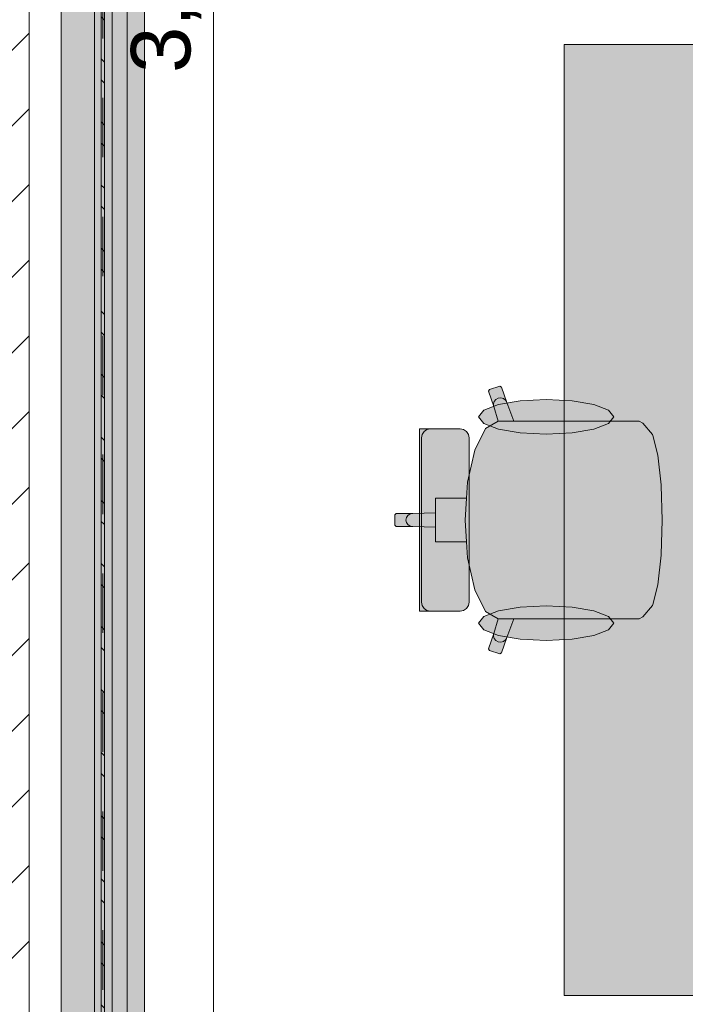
# Model space of a CAD drawing. Header units: metres. Extents: x -3.6 to 84.5, y -11 to 16.8.
# Tile 64 of 256: x 7.8 to 8.9, y 1.1 to 2.7. Entities that reach past the tile are written whole.
import ezdxf

# ---------------------------------------------------------------- set-up
doc = ezdxf.new("R2010")
doc.units = ezdxf.units.M
doc.header["$MEASUREMENT"] = 0
doc.linetypes.add('Achse', pattern=[0.2, 0.1, -0.05, 0, -0.05])
doc.linetypes.add('Wipeout_Contour', pattern=[1, 0, -1])
for name, color, linetype in [('154 - Bemaßung_ Beschriftung.Ausbau - Deckenspiegel', 7, 'Continuous'), ('605 - Struktur.Wand Innen', 7, 'Continuous'), ('612 - Struktur.Stahlbau', 7, 'Continuous'), ('701 - Einrichtung.Möbel', 7, 'Continuous'), ('Neubau_612 - Struktur.Stahlbau', 7, 'Continuous'), ('Neubau_653 - Abdeckung.TB Verkofferung', 7, 'Continuous')]:
    doc.layers.add(name, color=color, linetype=linetype)
doc.styles.add('ERSTELLTER_STIL_2', font='txt')
doc.dimstyles.new('ERSTELLTER_STIL__1', dxfattribs={"dimtxt": 0.1, "dimasz": 0.0532, "dimexe": 0.18, "dimexo": 0.0625, "dimgap": 0, "dimtad": 1, "dimzin": 0, "dimdsep": 46, "dimtxsty": 'ERSTELLTER_STIL_2', "dimblk": 'ARROWHEAD_2', "dimblk1": 'ARROWHEAD_2', "dimblk2": 'ARROWHEAD_2', "dimcen": 0.09, "dimse1": 1, "dimse2": 1, "dimclrd": 7, "dimclre": 7, "dimclrt": 7, "dimazin": 0, "dimtfac": 1, "dimtdec": 4, "dimtmove": 0, "dimatfit": 3, "dimfxl": 1, "dimtolj": 1, "dimtzin": 0, "dimarcsym": 0})

# ---------------------------------------------------------------- blocks, each defined once
blk = doc.blocks.new('*D417')
at = {"layer": '154 - Bemaßung_ Beschriftung.Ausbau - Deckenspiegel', "color": 7, "linetype": 'Continuous', "lineweight": 5}
for p, q in [((8.085, 4.7852), (8.155, 4.7448)), ((8.1725, 4.765), (8.0675, 4.765)), ((8.12, 0.805), (8.12, 4.765)), ((8.085, 0.8252), (8.155, 0.7848)), ((8.1725, 0.805), (8.0675, 0.805)), ((8.12, 0.71), (8.12, 0.805))]:
    blk.add_line(p, q, dxfattribs=at)
at = {"layer": '154 - Bemaßung_ Beschriftung.Ausbau - Deckenspiegel', "color": 7, "lineweight": 5, "insert": (8.1, 2.652), "char_height": 0.1, "attachment_point": 7, "rotation": 90, "style": 'ERSTELLTER_STIL_2'}
blk.add_mtext('\\A1;{\\pql;\\fArial|b0|i0|c0|p38;3,96}', dxfattribs=at)
blk = doc.blocks.new('ARROWHEAD_2')
at = {"color": 0, "linetype": 'Continuous', "lineweight": 0}
for p, q in [((-0.378, -0.655), (0.378, 0.655)), ((0, 0), (-1, 0))]:
    blk.add_line(p, q, dxfattribs=at)

msp = doc.modelspace()

# ---------------------------------------------------------------- hatches: boundary and pattern name
at = {"layer": '612 - Struktur.Stahlbau', "linetype": 'Continuous', "lineweight": 0, "true_color": 0x30307f}
msp.add_hatch(color=177, dxfattribs=at).paths.add_polyline_path([(7.864, 5.19), (8.004, 5.19), (8.004, 0.71), (7.864, 0.71)])
at = {"layer": '701 - Einrichtung.Möbel', "linetype": 'Continuous', "lineweight": 0, "true_color": 0x3a3a3a}
for points in [[(9.51, 2.7), (8.71, 2.7), (8.71, 1.1), (9.51, 1.1)], [(8.7849, 2.0664), (8.6254, 2.0664), (8.6134, 2.0979), (8.6048, 2.1236), (8.6019, 2.125), (8.5845, 2.1196), (8.5831, 2.1168), (8.5917, 2.0911), (8.5991, 2.0663), (8.5779, 2.0537), (8.5597, 2.0177), (8.5476, 1.9637), (8.5458, 1.9365), (8.5163, 1.9365), (8.4935, 1.9365), (8.4935, 1.9123), (8.4554, 1.911), (8.4273, 1.911), (8.425, 1.9088), (8.425, 1.9), (8.875, 1.9), (8.8731, 1.9581), (8.8731, 1.9589), (8.8676, 2.0088), (8.8595, 2.0421), (8.8588, 2.0437), (8.8426, 2.0631), (8.8361, 2.0664), (8.8124, 2.0664)], [(8.6798, 2.1027), (8.6363, 2.1005), (8.5995, 2.0941), (8.5748, 2.0847), (8.5662, 2.0735), (8.5748, 2.0623), (8.5995, 2.0528), (8.6363, 2.0465), (8.6798, 2.0443), (8.7233, 2.0465), (8.7602, 2.0528), (8.7848, 2.0623), (8.7935, 2.0735), (8.7848, 2.0847), (8.7602, 2.0941), (8.7233, 2.1005)], [(8.5502, 2.038), (8.549, 2.0439), (8.5457, 2.0489), (8.5408, 2.0522), (8.5349, 2.0534), (8.5315, 2.0534), (8.5233, 2.0534), (8.4987, 2.0534), (8.4887, 2.0534), (8.4852, 2.0534), (8.4774, 2.0534), (8.474, 2.0534), (8.4665, 2.0534), (8.4665, 1.9), (8.5502, 1.9)], [(8.7849, 1.7336), (8.8124, 1.7336), (8.8361, 1.7336), (8.8426, 1.7369), (8.8588, 1.7563), (8.8595, 1.7579), (8.8676, 1.7912), (8.8731, 1.8411), (8.8731, 1.8419), (8.875, 1.9), (8.425, 1.9), (8.425, 1.8912), (8.4273, 1.889), (8.4554, 1.889), (8.4935, 1.8877), (8.4935, 1.8635), (8.5163, 1.8635), (8.5458, 1.8635), (8.5476, 1.8363), (8.5597, 1.7823), (8.5779, 1.7463), (8.5991, 1.7337), (8.5917, 1.7089), (8.5831, 1.6832), (8.5845, 1.6804), (8.6019, 1.675), (8.6048, 1.6764), (8.6134, 1.7021), (8.6254, 1.7336)], [(8.5502, 1.762), (8.5502, 1.9), (8.4665, 1.9), (8.4665, 1.7466), (8.474, 1.7466), (8.4774, 1.7466), (8.4852, 1.7466), (8.4887, 1.7466), (8.4987, 1.7466), (8.5233, 1.7466), (8.5315, 1.7466), (8.5349, 1.7466), (8.5408, 1.7478), (8.5457, 1.7511), (8.549, 1.7561)], [(8.6798, 1.6973), (8.7233, 1.6995), (8.7602, 1.7059), (8.7848, 1.7153), (8.7935, 1.7265), (8.7848, 1.7377), (8.7602, 1.7472), (8.7233, 1.7535), (8.6798, 1.7557), (8.6363, 1.7535), (8.5995, 1.7472), (8.5748, 1.7377), (8.5662, 1.7265), (8.5748, 1.7153), (8.5995, 1.7059), (8.6363, 1.6995)]]:
    msp.add_hatch(color=250, dxfattribs=at).paths.add_polyline_path(points)
at = {"layer": 'Neubau_612 - Struktur.Stahlbau', "linetype": 'Continuous', "lineweight": 0, "true_color": 0x000000}
h = msp.add_hatch(dxfattribs=at)
h.set_pattern_fill('Metall__Stahl_0001', color=18, style=0, pattern_type=2)
h.set_pattern_definition([(135, (0, 0), (0.053033, 0.053033), []), (135, (-0.01768, -0.01768), (0.053033, 0.053033), [])])
h.paths.add_polyline_path([(7.9367, 0.71), (7.9367, 5.19), (7.9312, 5.19), (7.9312, 0.71)])
at = {"layer": 'Neubau_653 - Abdeckung.TB Verkofferung', "linetype": 'Continuous', "lineweight": 0, "true_color": 0x000000}
h = msp.add_hatch(dxfattribs=at)
h.set_pattern_fill('Gips_0001', color=18, style=0, pattern_type=2)
h.set_pattern_definition([(45, (0, 0), (-0.01767767, 0.01767767), [0, -0.025])])
h.paths.add_polyline_path([(7.95, 0.7495), (7.975, 0.7495), (7.975, 5.0505), (7.95, 5.0505)])

# ---------------------------------------------------------------- linework, layer by layer
at = {"layer": '701 - Einrichtung.Möbel', "color": 7, "linetype": 'Continuous', "lineweight": 5, "true_color": 0xebebeb}
for p, q in [((8.6019, 2.125), (8.5845, 2.1196)), ((8.6048, 2.1236), (8.6019, 2.125)), ((8.6134, 2.0979), (8.6048, 2.1236)), ((8.5845, 2.1196), (8.5831, 2.1168)), ((8.5831, 2.1168), (8.5917, 2.0911)), ((8.5991, 2.1049), (8.5952, 2.1028)), ((8.6035, 2.1054), (8.5991, 2.1049)), ((8.6078, 2.1043), (8.6035, 2.1054)), ((8.6113, 2.1016), (8.6078, 2.1043)), ((8.5924, 2.0995), (8.5912, 2.0954)), ((8.5912, 2.0954), (8.5917, 2.0911)), ((8.5917, 2.0911), (8.5991, 2.0663)), ((8.5952, 2.1028), (8.5924, 2.0995)), ((8.6134, 2.0979), (8.6113, 2.1016)), ((8.6254, 2.0664), (8.6134, 2.0979)), ((8.5779, 2.0537), (8.5597, 2.0177)), ((8.5991, 2.0663), (8.5779, 2.0537)), ((8.5993, 2.0664), (8.5991, 2.0663)), ((8.5993, 2.0664), (8.6254, 2.0664)), ((8.7849, 2.0664), (8.6254, 2.0664)), ((8.8124, 2.0664), (8.7849, 2.0664)), ((8.8361, 2.0664), (8.8124, 2.0664)), ((8.8426, 2.0631), (8.8361, 2.0664)), ((8.8588, 2.0437), (8.8426, 2.0631)), ((8.474, 2.0534), (8.4665, 2.0534)), ((8.4665, 2.0534), (8.4665, 1.9)), ((8.47, 2.038), (8.4711, 2.0439)), ((8.47, 1.9), (8.47, 2.038)), ((8.4711, 2.0439), (8.4744, 2.0489)), ((8.4774, 2.0534), (8.474, 2.0534)), ((8.4744, 2.0489), (8.4793, 2.0522)), ((8.4852, 2.0534), (8.4774, 2.0534)), ((8.4793, 2.0522), (8.4851, 2.0534)), ((8.4887, 2.0534), (8.4852, 2.0534)), ((8.4987, 2.0534), (8.4887, 2.0534)), ((8.5233, 2.0534), (8.4987, 2.0534)), ((8.5315, 2.0534), (8.5233, 2.0534)), ((8.5349, 2.0534), (8.5315, 2.0534)), ((8.5408, 2.0522), (8.5349, 2.0534)), ((8.5457, 2.0489), (8.5408, 2.0522)), ((8.549, 2.0439), (8.5457, 2.0489)), ((8.5502, 2.038), (8.549, 2.0439)), ((8.5502, 1.9), (8.5502, 2.038)), ((8.8595, 2.0421), (8.8588, 2.0437)), ((8.8676, 2.0088), (8.8595, 2.0421)), ((8.5597, 2.0177), (8.5476, 1.9637)), ((8.8731, 1.9589), (8.8676, 2.0088)), ((8.5476, 1.9637), (8.5458, 1.9365)), ((8.8731, 1.9581), (8.8731, 1.9589)), ((8.875, 1.9), (8.8731, 1.9581)), ((8.5163, 1.9365), (8.4935, 1.9365)), ((8.4935, 1.9365), (8.4935, 1.9123)), ((8.5458, 1.9365), (8.5163, 1.9365)), ((8.5458, 1.9365), (8.5434, 1.9)), ((8.4273, 1.911), (8.425, 1.9088)), ((8.425, 1.9088), (8.425, 1.9)), ((8.4554, 1.911), (8.4273, 1.911)), ((8.4474, 1.9077), (8.4449, 1.9042)), ((8.4511, 1.9101), (8.4474, 1.9077)), ((8.4554, 1.911), (8.4511, 1.9101)), ((8.4935, 1.9123), (8.4554, 1.911)), ((8.4935, 1.9123), (8.4935, 1.9)), ((8.425, 1.8912), (8.425, 1.9)), ((8.4273, 1.889), (8.425, 1.8912)), ((8.4554, 1.889), (8.4273, 1.889)), ((8.4449, 1.9042), (8.444, 1.9)), ((8.4449, 1.8958), (8.444, 1.9)), ((8.4474, 1.8923), (8.4449, 1.8958)), ((8.4511, 1.8899), (8.4474, 1.8923)), ((8.4554, 1.889), (8.4511, 1.8899)), ((8.4935, 1.8877), (8.4554, 1.889)), ((8.4665, 1.7466), (8.4665, 1.9)), ((8.47, 1.9), (8.47, 1.762)), ((8.4935, 1.8877), (8.4935, 1.9)), ((8.5458, 1.8635), (8.5434, 1.9)), ((8.5502, 1.9), (8.5502, 1.762)), ((8.875, 1.9), (8.8731, 1.8419)), ((8.4935, 1.8635), (8.4935, 1.8877)), ((8.5163, 1.8635), (8.4935, 1.8635)), ((8.5458, 1.8635), (8.5163, 1.8635)), ((8.5476, 1.8363), (8.5458, 1.8635)), ((8.8731, 1.8411), (8.8676, 1.7912)), ((8.8731, 1.8419), (8.8731, 1.8411)), ((8.5597, 1.7823), (8.5476, 1.8363)), ((8.8676, 1.7912), (8.8595, 1.7579)), ((8.5779, 1.7463), (8.5597, 1.7823)), ((8.47, 1.762), (8.4711, 1.7561)), ((8.4711, 1.7561), (8.4744, 1.7511)), ((8.549, 1.7561), (8.5457, 1.7511)), ((8.5502, 1.762), (8.549, 1.7561)), ((8.8588, 1.7563), (8.8426, 1.7369)), ((8.8595, 1.7579), (8.8588, 1.7563)), ((8.474, 1.7466), (8.4665, 1.7466)), ((8.4774, 1.7466), (8.474, 1.7466)), ((8.4744, 1.7511), (8.4793, 1.7478)), ((8.4852, 1.7466), (8.4774, 1.7466)), ((8.4793, 1.7478), (8.4851, 1.7466)), ((8.4887, 1.7466), (8.4852, 1.7466)), ((8.4987, 1.7466), (8.4887, 1.7466)), ((8.5233, 1.7466), (8.4987, 1.7466)), ((8.5315, 1.7466), (8.5233, 1.7466)), ((8.5349, 1.7466), (8.5315, 1.7466)), ((8.5408, 1.7478), (8.5349, 1.7466)), ((8.5457, 1.7511), (8.5408, 1.7478)), ((8.5991, 1.7337), (8.5779, 1.7463)), ((8.5917, 1.7089), (8.5991, 1.7337)), ((8.5993, 1.7336), (8.5991, 1.7337)), ((8.5993, 1.7336), (8.6254, 1.7336)), ((8.6254, 1.7336), (8.6134, 1.7021)), ((8.7849, 1.7336), (8.6254, 1.7336)), ((8.8124, 1.7336), (8.7849, 1.7336)), ((8.8361, 1.7336), (8.8124, 1.7336)), ((8.8426, 1.7369), (8.8361, 1.7336)), ((8.5831, 1.6832), (8.5917, 1.7089)), ((8.5912, 1.7046), (8.5917, 1.7089)), ((8.5924, 1.7005), (8.5912, 1.7046)), ((8.5952, 1.6972), (8.5924, 1.7005)), ((8.5991, 1.6951), (8.5952, 1.6972)), ((8.6035, 1.6946), (8.5991, 1.6951)), ((8.6078, 1.6957), (8.6035, 1.6946)), ((8.6134, 1.7021), (8.6048, 1.6764)), ((8.6113, 1.6984), (8.6078, 1.6957)), ((8.6134, 1.7021), (8.6113, 1.6984)), ((8.5845, 1.6804), (8.5831, 1.6832)), ((8.6019, 1.675), (8.5845, 1.6804)), ((8.6048, 1.6764), (8.6019, 1.675))]:
    msp.add_line(p, q, dxfattribs=at)
at = {"layer": '701 - Einrichtung.Möbel', "color": 7, "linetype": 'Continuous', "lineweight": 5, "true_color": 0xebebeb, "flags": 128}
for points in [[(9.51, 2.7), (9.51, 1.1), (8.71, 1.1), (8.71, 2.7)], [(8.6798, 2.1027), (8.6363, 2.1005), (8.5995, 2.0941), (8.5748, 2.0847), (8.5662, 2.0735), (8.5748, 2.0623), (8.5995, 2.0528), (8.6363, 2.0465), (8.6798, 2.0443), (8.7233, 2.0465), (8.7602, 2.0528), (8.7848, 2.0623), (8.7935, 2.0735), (8.7848, 2.0847), (8.7602, 2.0941), (8.7233, 2.1005)], [(8.6798, 1.6973), (8.6363, 1.6995), (8.5995, 1.7059), (8.5748, 1.7153), (8.5662, 1.7265), (8.5748, 1.7377), (8.5995, 1.7472), (8.6363, 1.7535), (8.6798, 1.7557), (8.7233, 1.7535), (8.7602, 1.7472), (8.7848, 1.7377), (8.7935, 1.7265), (8.7848, 1.7153), (8.7602, 1.7059), (8.7233, 1.6995)]]:
    msp.add_lwpolyline(points, close=True, dxfattribs=at)
at = {"layer": 'Neubau_612 - Struktur.Stahlbau', "color": 1, "linetype": 'Continuous', "lineweight": 13}
for p, q in [((7.864, 0.71), (7.864, 5.19)), ((8.004, 0.71), (8.004, 5.19))]:
    msp.add_line(p, q, dxfattribs=at)
at = {"layer": 'Neubau_612 - Struktur.Stahlbau', "color": 1, "linetype": 'Continuous', "lineweight": 9}
for p, q in [((7.9312, 5.19), (7.9312, 0.71)), ((7.9367, 5.19), (7.9367, 0.71))]:
    msp.add_line(p, q, dxfattribs=at)
at = {"layer": 'Neubau_612 - Struktur.Stahlbau', "color": 1, "linetype": 'Achse', "lineweight": 9}
msp.add_line((7.934, 0.71), (7.934, 5.19), dxfattribs=at)
at = {"layer": 'Neubau_653 - Abdeckung.TB Verkofferung', "color": 1, "linetype": 'Continuous', "lineweight": 9}
for p, q in [((7.81, 0.71), (7.81, 5.0505)), ((7.92, 1.01), (7.92, 5.0505)), ((7.975, 0.7495), (7.975, 5.0505))]:
    msp.add_line(p, q, dxfattribs=at)
at = {"layer": 'Neubau_653 - Abdeckung.TB Verkofferung', "color": 1, "linetype": 'Continuous', "lineweight": 5}
for p, q in [((7.95, 5.0505), (7.95, 0.7495)), ((7.975, 5.0505), (7.975, 0.7495))]:
    msp.add_line(p, q, dxfattribs=at)

# ---------------------------------------------------------------- next in the draw order: wipeouts: each hides what was drawn before it
at = {"color": 254, "linetype": 'Wipeout_Contour', "lineweight": 0, "ltscale": 33.968011}
msp.add_wipeout([(7.81, 5.1), (7.665, 5.1), (7.665, 0.7), (7.81, 0.7)], dxfattribs=at).dxf.layer = '605 - Struktur.Wand Innen'

# ---------------------------------------------------------------- next in the draw order: hatches: boundary and pattern name
at = {"layer": '605 - Struktur.Wand Innen', "linetype": 'Continuous', "lineweight": 0, "true_color": 0x000000}
h = msp.add_hatch(dxfattribs=at)
h.set_pattern_fill('MW_Ziegel_0001', color=18, style=0, pattern_type=2)
h.set_pattern_definition([(45, (0, 0), (-0.0636396, 0.0636396), [])])
h.paths.add_polyline_path([(7.81, 5.1), (7.665, 5.1), (7.665, 0.7), (7.81, 0.7)])

# ---------------------------------------------------------------- next in the draw order: linework, layer by layer
at = {"layer": '605 - Struktur.Wand Innen', "color": 7, "linetype": 'Continuous', "lineweight": 18, "flags": 128}
msp.add_lwpolyline([(7.81, 0.7), (7.81, 5.1)], dxfattribs=at)
at = {"layer": 'Neubau_653 - Abdeckung.TB Verkofferung', "color": 1, "linetype": 'Continuous', "lineweight": 9}
msp.add_line((7.81, 1.01), (7.81, 5.0505), dxfattribs=at)

# ---------------------------------------------------------------- next in the draw order: dimensions: what is measured, and where the dimension line sits
at = {"layer": '154 - Bemaßung_ Beschriftung.Ausbau - Deckenspiegel', "color": 7, "linetype": 'Continuous', "lineweight": 5}
dim = msp.add_linear_dim(base=(8.12, 4.765), p1=(7.665, 0.805), p2=(7.665, 4.765), angle=90, dimstyle='ERSTELLTER_STIL__1', dxfattribs=at)
dim.commit()
dim.dimension.update_dxf_attribs({"geometry": '*D417', "text_midpoint": (8.05, 2.7818), "dimtype": 160, "text_rotation": 90})

doc.saveas('drawing.dxf')
